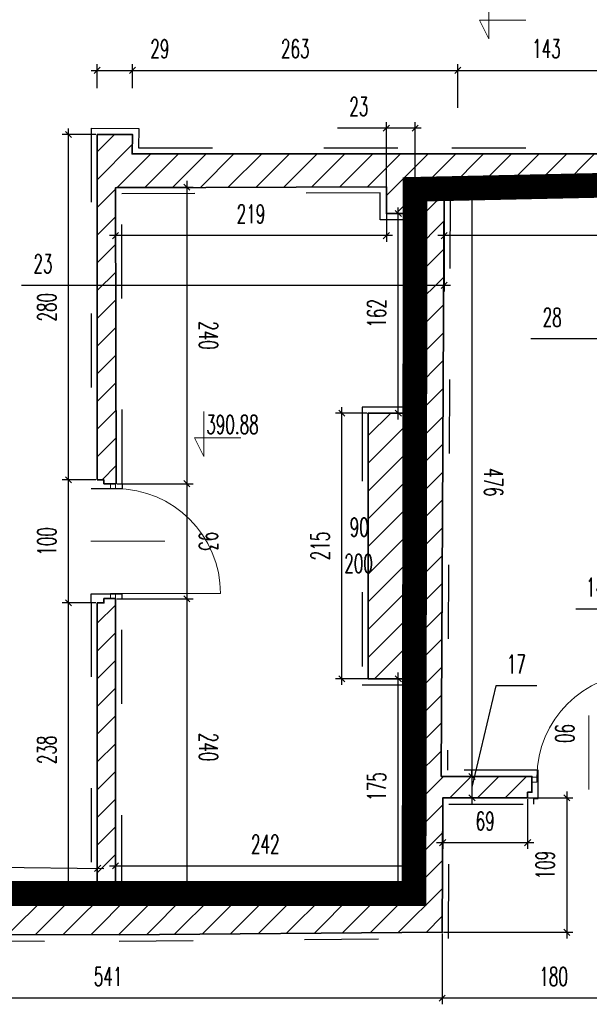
# Model space of a CAD drawing. Header units: millimetres. Extents: x 19887 to 192597, y -14203 to 39042.
# Tile 204 of 256: x 68014 to 68475, y -10085 to -9288. Entities that reach past the tile are written whole.
import ezdxf

# ---------------------------------------------------------------- set-up
doc = ezdxf.new("R2010")
doc.units = ezdxf.units.MM
doc.linetypes.add('ACAD_ISO03W100', pattern=[30, 12, -18])
doc.linetypes.add('DASHED2', pattern=[9.525, 6.35, -3.175])
doc.layers.get('Defpoints').update_dxf_attribs({"color": 4})
for name, color, linetype in [('A_DBA-RAMKI', 6, 'Continuous'), ('Sufit podwieszany', 252, 'Continuous'), ('Wymiarowanie', 3, 'Continuous'), ('Wypełnienie', 252, 'Continuous')]:
    doc.layers.add(name, color=color, linetype=linetype)
for name, color, linetype, lineweight in [('Basen_rzut_poziom_1_obrys', 252, 'Continuous', 35), ('Drzwi', 2, 'Continuous', 5), ('koty wysokościowe', 252, 'Continuous', 0), ('Schody', 252, 'Continuous', 5)]:
    doc.layers.add(name, color=color, linetype=linetype, lineweight=lineweight)
doc.styles.add('ROMANS', font='romans.shx', dxfattribs={"width": 0.6})
doc.styles.get("Standard").update_dxf_attribs({"font": 'arial.ttf'})
doc.dimstyles.new('000001FB70622F18', dxfattribs={"dimtxt": 20, "dimasz": 5, "dimexe": 5, "dimexo": 1, "dimgap": 20, "dimtad": 1, "dimtoh": 1, "dimdec": 0, "dimtxsty": 'Standard', "dimblk": 'OBLIQUE', "dimcen": 0, "dimdle": 5, "dimclrd": 252, "dimclre": 252, "dimclrt": 252, "dimadec": 0, "dimazin": 0, "dimtfac": 1, "dimtdec": 0, "dimtmove": 0, "dimatfit": 3, "dimldrblk": 'OBLIQUE', "dimfxl": 150, "dimfxlon": 1, "dimlwd": 25, "dimlwe": 25, "dimarcsym": 1})

# ---------------------------------------------------------------- blocks, each defined once
blk = doc.blocks.new('_Oblique')
at = {"color": 0, "linetype": 'ByBlock', "lineweight": -2}
blk.add_line((-0.5, -0.5), (0.5, 0.5), dxfattribs=at)
blk = doc.blocks.new('*D857')
at = {"layer": 'Defpoints', "color": 0}
for p in [(2891.48, -4664.49), (2919.56, -4665.07), (2891.48, -4785.97)]:
    blk.add_point(p, dxfattribs=at)
at = {"layer": 'Wymiarowanie', "color": 252, "linetype": 'Continuous', "lineweight": 25}
for p, q in [((2891.48, -4665.49), (2891.48, -4790.97)), ((2919.56, -4666.07), (2919.56, -4790.97)), ((2891.48, -4785.97), (2572.75, -4785.97)), ((2924.56, -4785.97), (2886.48, -4785.97))]:
    blk.add_line(p, q, dxfattribs=at)
at = {"layer": 'Wymiarowanie', "color": 252, "linetype": 'ByBlock', "lineweight": 25, "xscale": 5, "yscale": 5, "zscale": 5, "rotation": 180}
blk.add_blockref('_Oblique', (2891.48, -4785.97), dxfattribs=at)
at = {"layer": 'Wymiarowanie', "color": 252, "linetype": 'ByBlock', "lineweight": 25, "xscale": 5, "yscale": 5, "zscale": 5}
blk.add_blockref('_Oblique', (2919.56, -4785.97), dxfattribs=at)
at = {"layer": 'Wymiarowanie', "color": 252, "insert": (2590.03, -4768.47), "char_height": 15, "attachment_point": 5, "style": 'ROMANS'}
blk.add_mtext('28', dxfattribs=at)
blk = doc.blocks.new('*D856')
at = {"layer": 'Defpoints', "color": 0}
for p in [(2502.59, -4663.8), (2798.25, -4664.49), (2502.59, -4702.3)]:
    blk.add_point(p, dxfattribs=at)
at = {"layer": 'Wymiarowanie', "color": 252, "linetype": 'Continuous', "lineweight": 25}
for p, q in [((2502.59, -4664.8), (2502.59, -4707.3)), ((2798.25, -4665.49), (2798.25, -4707.3)), ((2803.25, -4702.3), (2497.59, -4702.3))]:
    blk.add_line(p, q, dxfattribs=at)
at = {"layer": 'Wymiarowanie', "color": 252, "linetype": 'ByBlock', "lineweight": 25, "xscale": 5, "yscale": 5, "zscale": 5, "rotation": 180}
blk.add_blockref('_Oblique', (2502.59, -4702.3), dxfattribs=at)
at = {"layer": 'Wymiarowanie', "color": 252, "linetype": 'ByBlock', "lineweight": 25, "xscale": 5, "yscale": 5, "zscale": 5}
blk.add_blockref('_Oblique', (2798.25, -4702.3), dxfattribs=at)
at = {"layer": 'Wymiarowanie', "color": 252, "insert": (2650.42, -4684.8), "char_height": 15, "attachment_point": 5, "style": 'ROMANS'}
blk.add_mtext('296', dxfattribs=at)
blk = doc.blocks.new('*D858')
at = {"layer": 'Defpoints', "color": 0}
for p in [(2502.59, -4663.8), (2479.1, -4684.4), (2479.1, -4742.62)]:
    blk.add_point(p, dxfattribs=at)
at = {"layer": 'Wymiarowanie', "color": 252, "linetype": 'Continuous', "lineweight": 25}
for p, q in [((2502.59, -4664.8), (2502.59, -4747.62)), ((2479.1, -4685.4), (2479.1, -4747.62)), ((2479.1, -4742.62), (2160.62, -4742.62)), ((2507.59, -4742.62), (2474.1, -4742.62))]:
    blk.add_line(p, q, dxfattribs=at)
at = {"layer": 'Wymiarowanie', "color": 252, "linetype": 'ByBlock', "lineweight": 25, "xscale": 5, "yscale": 5, "zscale": 5, "rotation": 180}
blk.add_blockref('_Oblique', (2479.1, -4742.62), dxfattribs=at)
at = {"layer": 'Wymiarowanie', "color": 252, "linetype": 'ByBlock', "lineweight": 25, "xscale": 5, "yscale": 5, "zscale": 5}
blk.add_blockref('_Oblique', (2502.59, -4742.62), dxfattribs=at)
at = {"layer": 'Wymiarowanie', "color": 252, "insert": (2177.91, -4725.12), "char_height": 15, "attachment_point": 5, "style": 'ROMANS'}
blk.add_mtext('23', dxfattribs=at)
blk = doc.blocks.new('*D854')
at = {"layer": 'Defpoints', "color": 0}
for p in [(2236.67, -4663.04), (2455.84, -4662.72), (2236.67, -4702.3)]:
    blk.add_point(p, dxfattribs=at)
at = {"layer": 'Wymiarowanie', "color": 252, "linetype": 'Continuous', "lineweight": 25}
for p, q in [((2236.67, -4664.04), (2236.67, -4707.3)), ((2455.84, -4663.72), (2455.84, -4707.3)), ((2460.84, -4702.3), (2231.67, -4702.3))]:
    blk.add_line(p, q, dxfattribs=at)
at = {"layer": 'Wymiarowanie', "color": 252, "linetype": 'ByBlock', "lineweight": 25, "xscale": 5, "yscale": 5, "zscale": 5, "rotation": 180}
blk.add_blockref('_Oblique', (2236.67, -4702.3), dxfattribs=at)
at = {"layer": 'Wymiarowanie', "color": 252, "linetype": 'ByBlock', "lineweight": 25, "xscale": 5, "yscale": 5, "zscale": 5}
blk.add_blockref('_Oblique', (2455.84, -4702.3), dxfattribs=at)
at = {"layer": 'Wymiarowanie', "color": 252, "insert": (2346.25, -4684.8), "char_height": 15, "attachment_point": 5, "style": 'ROMANS'}
blk.add_mtext('219', dxfattribs=at)
blk = doc.blocks.new('*D864')
at = {"layer": 'Defpoints', "color": 0}
for p in [(2455.84, -4615.32), (2455.84, -4684.4), (2479.1, -4684.4)]:
    blk.add_point(p, dxfattribs=at)
at = {"layer": 'Wymiarowanie', "color": 252, "linetype": 'Continuous', "lineweight": 25}
for p, q in [((2455.84, -4615.32), (2416.27, -4615.32)), ((2455.84, -4683.4), (2455.84, -4610.32)), ((2484.1, -4615.32), (2455.84, -4615.32)), ((2479.1, -4683.4), (2479.1, -4610.32))]:
    blk.add_line(p, q, dxfattribs=at)
at = {"layer": 'Wymiarowanie', "color": 252, "linetype": 'ByBlock', "lineweight": 25, "xscale": 5, "yscale": 5, "zscale": 5, "rotation": 180}
blk.add_blockref('_Oblique', (2455.84, -4615.32), dxfattribs=at)
at = {"layer": 'Wymiarowanie', "color": 252, "linetype": 'ByBlock', "lineweight": 25, "xscale": 5, "yscale": 5, "zscale": 5}
blk.add_blockref('_Oblique', (2479.1, -4615.32), dxfattribs=at)
at = {"layer": 'Wymiarowanie', "color": 252, "insert": (2433.56, -4597.82), "char_height": 15, "attachment_point": 5, "style": 'ROMANS'}
blk.add_mtext('23', dxfattribs=at)
blk = doc.blocks.new('*D863')
at = {"layer": 'Defpoints', "color": 0}
for p in [(2250.42, -4568.48), (2221.79, -4584.01), (2250.42, -4584.01)]:
    blk.add_point(p, dxfattribs=at)
at = {"layer": 'Wymiarowanie', "color": 252, "linetype": 'Continuous', "lineweight": 25}
for p, q in [((2221.79, -4583.01), (2221.79, -4563.48)), ((2250.42, -4583.01), (2250.42, -4563.48)), ((2216.79, -4568.48), (2250.42, -4568.48)), ((2250.42, -4568.48), (2289.56, -4568.48))]:
    blk.add_line(p, q, dxfattribs=at)
at = {"layer": 'Wymiarowanie', "color": 252, "linetype": 'ByBlock', "lineweight": 25, "xscale": 5, "yscale": 5, "zscale": 5, "rotation": 180}
blk.add_blockref('_Oblique', (2221.79, -4568.48), dxfattribs=at)
at = {"layer": 'Wymiarowanie', "color": 252, "linetype": 'ByBlock', "lineweight": 25, "xscale": 5, "yscale": 5, "zscale": 5}
blk.add_blockref('_Oblique', (2250.42, -4568.48), dxfattribs=at)
at = {"layer": 'Wymiarowanie', "color": 252, "insert": (2272.49, -4550.98), "char_height": 15, "attachment_point": 5, "style": 'ROMANS'}
blk.add_mtext('29', dxfattribs=at)
blk = doc.blocks.new('*D865')
at = {"layer": 'Defpoints', "color": 0}
for p in [(2513.7, -4568.48), (2250.42, -4584.01), (2513.7, -4599.7)]:
    blk.add_point(p, dxfattribs=at)
at = {"layer": 'Wymiarowanie', "color": 252, "linetype": 'Continuous', "lineweight": 25}
for p, q in [((2250.42, -4583.01), (2250.42, -4563.48)), ((2513.7, -4598.7), (2513.7, -4563.48)), ((2245.42, -4568.48), (2518.7, -4568.48))]:
    blk.add_line(p, q, dxfattribs=at)
at = {"layer": 'Wymiarowanie', "color": 252, "linetype": 'ByBlock', "lineweight": 25, "xscale": 5, "yscale": 5, "zscale": 5, "rotation": 180}
blk.add_blockref('_Oblique', (2250.42, -4568.48), dxfattribs=at)
at = {"layer": 'Wymiarowanie', "color": 252, "linetype": 'ByBlock', "lineweight": 25, "xscale": 5, "yscale": 5, "zscale": 5}
blk.add_blockref('_Oblique', (2513.7, -4568.48), dxfattribs=at)
at = {"layer": 'Wymiarowanie', "color": 252, "insert": (2382.06, -4550.98), "char_height": 15, "attachment_point": 5, "style": 'ROMANS'}
blk.add_mtext('263', dxfattribs=at)
blk = doc.blocks.new('*D866')
at = {"layer": 'Defpoints', "color": 0}
for p in [(2656.97, -4556.1), (2656.97, -4568.48), (2513.7, -4599.7)]:
    blk.add_point(p, dxfattribs=at)
at = {"layer": 'Wymiarowanie', "color": 252, "linetype": 'Continuous', "lineweight": 25}
for p, q in [((2656.97, -4557.1), (2656.97, -4573.48)), ((2513.7, -4598.7), (2513.7, -4563.48)), ((2508.7, -4568.48), (2661.97, -4568.48))]:
    blk.add_line(p, q, dxfattribs=at)
at = {"layer": 'Wymiarowanie', "color": 252, "linetype": 'ByBlock', "lineweight": 25, "xscale": 5, "yscale": 5, "zscale": 5, "rotation": 180}
blk.add_blockref('_Oblique', (2513.7, -4568.48), dxfattribs=at)
at = {"layer": 'Wymiarowanie', "color": 252, "linetype": 'ByBlock', "lineweight": 25, "xscale": 5, "yscale": 5, "zscale": 5}
blk.add_blockref('_Oblique', (2656.97, -4568.48), dxfattribs=at)
at = {"layer": 'Wymiarowanie', "color": 252, "insert": (2585.33, -4550.98), "char_height": 15, "attachment_point": 5, "style": 'ROMANS'}
blk.add_mtext('143', dxfattribs=at)
blk = doc.blocks.new('*D869')
at = {"layer": 'Defpoints', "color": 0}
for p in [(2502.59, -4663.8), (2500.22, -5140.2), (2525.08, -5140.2)]:
    blk.add_point(p, dxfattribs=at)
at = {"layer": 'Wymiarowanie', "color": 252, "linetype": 'Continuous', "lineweight": 25}
for p, q in [((2525.08, -4658.8), (2525.08, -5145.2)), ((2503.59, -4663.8), (2530.08, -4663.8)), ((2501.22, -5140.2), (2530.08, -5140.2))]:
    blk.add_line(p, q, dxfattribs=at)
at = {"layer": 'Wymiarowanie', "color": 252, "linetype": 'ByBlock', "lineweight": 25, "xscale": 5, "yscale": 5, "zscale": 5}
for p, rotation in [((2525.08, -4663.8), 90), ((2525.08, -5140.2), 270)]:
    blk.add_blockref('_Oblique', p, dxfattribs=dict(at, rotation=rotation))
at = {"layer": 'Wymiarowanie', "color": 252, "insert": (2542.58, -4902), "char_height": 15, "attachment_point": 5, "rotation": 270, "style": 'ROMANS'}
blk.add_mtext('476', dxfattribs=at)
blk = doc.blocks.new('*D870')
at = {"layer": 'Defpoints', "color": 0}
for p in [(2500.22, -5140.2), (2501.43, -5157.51), (2525.08, -5157.51)]:
    blk.add_point(p, dxfattribs=at)
at = {"layer": 'Wymiarowanie', "color": 252, "linetype": 'Continuous', "lineweight": 25}
for p, q in [((2544.35, -5066.81), (2525.08, -5148.85)), ((2577.64, -5066.81), (2544.35, -5066.81)), ((2501.22, -5140.2), (2530.08, -5140.2)), ((2525.08, -5135.2), (2525.08, -5162.51)), ((2525.08, -5140.2), (2525.08, -5135.2)), ((2502.43, -5157.51), (2530.08, -5157.51)), ((2525.08, -5157.51), (2525.08, -5162.51))]:
    blk.add_line(p, q, dxfattribs=at)
at = {"layer": 'Wymiarowanie', "color": 252, "linetype": 'ByBlock', "lineweight": 25, "xscale": 5, "yscale": 5, "zscale": 5}
for p, rotation in [((2525.08, -5140.2), 270), ((2525.08, -5157.51), 90)]:
    blk.add_blockref('_Oblique', p, dxfattribs=dict(at, rotation=rotation))
at = {"layer": 'Wymiarowanie', "color": 252, "insert": (2561, -5049.31), "char_height": 15, "attachment_point": 5, "style": 'ROMANS'}
blk.add_mtext('17', dxfattribs=at)
blk = doc.blocks.new('*D876')
at = {"layer": 'Defpoints', "color": 0}
for p in [(2236.67, -4663.04), (2237.02, -4903.17), (2294.38, -4903.17)]:
    blk.add_point(p, dxfattribs=at)
at = {"layer": 'Wymiarowanie', "color": 252, "linetype": 'Continuous', "lineweight": 25}
for p, q in [((2237.67, -4663.04), (2299.38, -4663.04)), ((2294.38, -4658.04), (2294.38, -4908.17)), ((2238.02, -4903.17), (2299.38, -4903.17))]:
    blk.add_line(p, q, dxfattribs=at)
at = {"layer": 'Wymiarowanie', "color": 252, "linetype": 'ByBlock', "lineweight": 25, "xscale": 5, "yscale": 5, "zscale": 5}
for p, rotation in [((2294.38, -4663.04), 90), ((2294.38, -4903.17), 270)]:
    blk.add_blockref('_Oblique', p, dxfattribs=dict(at, rotation=rotation))
at = {"layer": 'Wymiarowanie', "color": 252, "insert": (2311.88, -4783.1), "char_height": 15, "attachment_point": 5, "rotation": 270, "style": 'ROMANS'}
blk.add_mtext('240', dxfattribs=at)
blk = doc.blocks.new('*D872')
at = {"layer": 'Defpoints', "color": 0}
for p in [(2237.02, -4903.17), (2236.62, -4996.42), (2294.38, -4996.42)]:
    blk.add_point(p, dxfattribs=at)
at = {"layer": 'Wymiarowanie', "color": 252, "linetype": 'Continuous', "lineweight": 25}
for p, q in [((2294.38, -4898.17), (2294.38, -5001.42)), ((2238.02, -4903.17), (2299.38, -4903.17)), ((2237.62, -4996.42), (2299.38, -4996.42))]:
    blk.add_line(p, q, dxfattribs=at)
at = {"layer": 'Wymiarowanie', "color": 252, "linetype": 'ByBlock', "lineweight": 25, "xscale": 5, "yscale": 5, "zscale": 5}
for p, rotation in [((2294.38, -4903.17), 90), ((2294.38, -4996.42), 270)]:
    blk.add_blockref('_Oblique', p, dxfattribs=dict(at, rotation=rotation))
at = {"layer": 'Wymiarowanie', "color": 252, "insert": (2311.88, -4949.79), "char_height": 15, "attachment_point": 5, "rotation": 270, "style": 'ROMANS'}
blk.add_mtext('93', dxfattribs=at)
blk = doc.blocks.new('*D873')
at = {"layer": 'Defpoints', "color": 0}
for p in [(2236.62, -4996.42), (2236.62, -5236.44), (2294.38, -5236.44)]:
    blk.add_point(p, dxfattribs=at)
at = {"layer": 'Wymiarowanie', "color": 252, "linetype": 'Continuous', "lineweight": 25}
for p, q in [((2237.62, -4996.42), (2299.38, -4996.42)), ((2294.38, -4991.42), (2294.38, -5241.44)), ((2237.62, -5236.44), (2299.38, -5236.44))]:
    blk.add_line(p, q, dxfattribs=at)
at = {"layer": 'Wymiarowanie', "color": 252, "linetype": 'ByBlock', "lineweight": 25, "xscale": 5, "yscale": 5, "zscale": 5}
for p, rotation in [((2294.38, -4996.42), 90), ((2294.38, -5236.44), 270)]:
    blk.add_blockref('_Oblique', p, dxfattribs=dict(at, rotation=rotation))
at = {"layer": 'Wymiarowanie', "color": 252, "insert": (2311.88, -5116.43), "char_height": 15, "attachment_point": 5, "rotation": 270, "style": 'ROMANS'}
blk.add_mtext('240', dxfattribs=at)
blk = doc.blocks.new('*D874')
at = {"layer": 'Defpoints', "color": 0}
for p in [(2465.45, -5061.14), (2479.1, -5061.14), (2479.1, -5235.73)]:
    blk.add_point(p, dxfattribs=at)
at = {"layer": 'Wymiarowanie', "color": 252, "linetype": 'Continuous', "lineweight": 25}
for p, q in [((2478.1, -5061.14), (2460.45, -5061.14)), ((2465.45, -5240.73), (2465.45, -5056.14)), ((2478.1, -5235.73), (2460.45, -5235.73))]:
    blk.add_line(p, q, dxfattribs=at)
at = {"layer": 'Wymiarowanie', "color": 252, "linetype": 'ByBlock', "lineweight": 25, "xscale": 5, "yscale": 5, "zscale": 5}
for p, rotation in [((2465.45, -5061.14), 90), ((2465.45, -5235.73), 270)]:
    blk.add_blockref('_Oblique', p, dxfattribs=dict(at, rotation=rotation))
at = {"layer": 'Wymiarowanie', "color": 252, "insert": (2447.95, -5148.43), "char_height": 15, "attachment_point": 5, "rotation": 90, "style": 'ROMANS'}
blk.add_mtext('175', dxfattribs=at)
blk = doc.blocks.new('*D877')
at = {"layer": 'Defpoints', "color": 0}
for p in [(2419.78, -4846.08), (2441.21, -4846.08), (2479.1, -5061.14)]:
    blk.add_point(p, dxfattribs=at)
at = {"layer": 'Wymiarowanie', "color": 252, "linetype": 'Continuous', "lineweight": 25}
for p, q in [((2440.21, -4846.08), (2414.78, -4846.08)), ((2419.78, -5066.14), (2419.78, -4841.08)), ((2478.1, -5061.14), (2414.78, -5061.14))]:
    blk.add_line(p, q, dxfattribs=at)
at = {"layer": 'Wymiarowanie', "color": 252, "linetype": 'ByBlock', "lineweight": 25, "xscale": 5, "yscale": 5, "zscale": 5}
for p, rotation in [((2419.78, -4846.08), 90), ((2419.78, -5061.14), 270)]:
    blk.add_blockref('_Oblique', p, dxfattribs=dict(at, rotation=rotation))
at = {"layer": 'Wymiarowanie', "color": 252, "insert": (2402.28, -4953.61), "char_height": 15, "attachment_point": 5, "rotation": 90, "style": 'ROMANS'}
blk.add_mtext('215', dxfattribs=at)
blk = doc.blocks.new('*D875')
at = {"layer": 'Defpoints', "color": 0}
for p in [(2465.45, -4684.4), (2479.1, -4684.4), (2441.21, -4846.08)]:
    blk.add_point(p, dxfattribs=at)
at = {"layer": 'Wymiarowanie', "color": 252, "linetype": 'Continuous', "lineweight": 25}
for p, q in [((2465.45, -4851.08), (2465.45, -4679.4)), ((2478.1, -4684.4), (2460.45, -4684.4)), ((2442.21, -4846.08), (2470.45, -4846.08))]:
    blk.add_line(p, q, dxfattribs=at)
at = {"layer": 'Wymiarowanie', "color": 252, "linetype": 'ByBlock', "lineweight": 25, "xscale": 5, "yscale": 5, "zscale": 5}
for p, rotation in [((2465.45, -4684.4), 90), ((2465.45, -4846.08), 270)]:
    blk.add_blockref('_Oblique', p, dxfattribs=dict(at, rotation=rotation))
at = {"layer": 'Wymiarowanie', "color": 252, "insert": (2447.95, -4765.24), "char_height": 15, "attachment_point": 5, "rotation": 90, "style": 'ROMANS'}
blk.add_mtext('162', dxfattribs=at)
blk = doc.blocks.new('*D878')
at = {"layer": 'Defpoints', "color": 0}
for p in [(2479.1, -5212.58), (2236.62, -5236.44), (2479.1, -5236.44)]:
    blk.add_point(p, dxfattribs=at)
at = {"layer": 'Wymiarowanie', "color": 252, "linetype": 'Continuous', "lineweight": 25}
for p, q in [((2231.62, -5212.58), (2484.1, -5212.58)), ((2236.62, -5235.44), (2236.62, -5207.58)), ((2479.1, -5235.44), (2479.1, -5207.58))]:
    blk.add_line(p, q, dxfattribs=at)
at = {"layer": 'Wymiarowanie', "color": 252, "linetype": 'ByBlock', "lineweight": 25, "xscale": 5, "yscale": 5, "zscale": 5, "rotation": 180}
blk.add_blockref('_Oblique', (2236.62, -5212.58), dxfattribs=at)
at = {"layer": 'Wymiarowanie', "color": 252, "linetype": 'ByBlock', "lineweight": 25, "xscale": 5, "yscale": 5, "zscale": 5}
blk.add_blockref('_Oblique', (2479.1, -5212.58), dxfattribs=at)
at = {"layer": 'Wymiarowanie', "color": 252, "insert": (2357.86, -5195.08), "char_height": 15, "attachment_point": 5, "style": 'ROMANS'}
blk.add_mtext('242', dxfattribs=at)
blk = doc.blocks.new('*D879')
at = {"layer": 'Defpoints', "color": 0}
for p in [(2501.43, -5157.51), (2570.15, -5157.51), (2570.15, -5193.8)]:
    blk.add_point(p, dxfattribs=at)
at = {"layer": 'Wymiarowanie', "color": 252, "linetype": 'Continuous', "lineweight": 25}
for p, q in [((2501.43, -5158.51), (2501.43, -5198.8)), ((2570.15, -5158.51), (2570.15, -5198.8)), ((2496.43, -5193.8), (2575.15, -5193.8))]:
    blk.add_line(p, q, dxfattribs=at)
at = {"layer": 'Wymiarowanie', "color": 252, "linetype": 'ByBlock', "lineweight": 25, "xscale": 5, "yscale": 5, "zscale": 5, "rotation": 180}
blk.add_blockref('_Oblique', (2501.43, -5193.8), dxfattribs=at)
at = {"layer": 'Wymiarowanie', "color": 252, "linetype": 'ByBlock', "lineweight": 25, "xscale": 5, "yscale": 5, "zscale": 5}
blk.add_blockref('_Oblique', (2570.15, -5193.8), dxfattribs=at)
at = {"layer": 'Wymiarowanie', "color": 252, "insert": (2535.79, -5176.3), "char_height": 15, "attachment_point": 5, "style": 'ROMANS'}
blk.add_mtext('69', dxfattribs=at)
blk = doc.blocks.new('*D881')
at = {"layer": 'Defpoints', "color": 0}
for p in [(2653.58, -5016.63), (2681.38, -5016.63), (2681.34, -5158)]:
    blk.add_point(p, dxfattribs=at)
at = {"layer": 'Wymiarowanie', "color": 252, "linetype": 'Continuous', "lineweight": 25}
for p, q in [((2609.29, -5004.6), (2653.58, -5004.6)), ((2653.58, -5004.6), (2653.58, -5016.63)), ((2653.58, -5163), (2653.58, -5011.63)), ((2680.38, -5016.63), (2648.58, -5016.63)), ((2680.34, -5158), (2648.58, -5158))]:
    blk.add_line(p, q, dxfattribs=at)
at = {"layer": 'Wymiarowanie', "color": 252, "linetype": 'ByBlock', "lineweight": 25, "xscale": 5, "yscale": 5, "zscale": 5}
for p, rotation in [((2653.58, -5016.63), 90), ((2653.58, -5158), 270)]:
    blk.add_blockref('_Oblique', p, dxfattribs=dict(at, rotation=rotation))
at = {"layer": 'Wymiarowanie', "color": 252, "insert": (2628.94, -4987.1), "char_height": 15, "attachment_point": 5, "style": 'ROMANS'}
blk.add_mtext('141', dxfattribs=at)
blk = doc.blocks.new('*D895')
at = {"layer": 'Defpoints', "color": 0}
for p in [(2501.04, -5266.38), (2681.34, -5266.86), (2501.04, -5319.68)]:
    blk.add_point(p, dxfattribs=at)
at = {"layer": 'Wymiarowanie', "color": 252, "linetype": 'Continuous', "lineweight": 25}
for p, q in [((2501.04, -5267.38), (2501.04, -5324.68)), ((2681.34, -5267.86), (2681.34, -5324.68)), ((2686.34, -5319.68), (2496.04, -5319.68))]:
    blk.add_line(p, q, dxfattribs=at)
at = {"layer": 'Wymiarowanie', "color": 252, "linetype": 'ByBlock', "lineweight": 25, "xscale": 5, "yscale": 5, "zscale": 5, "rotation": 180}
blk.add_blockref('_Oblique', (2501.04, -5319.68), dxfattribs=at)
at = {"layer": 'Wymiarowanie', "color": 252, "linetype": 'ByBlock', "lineweight": 25, "xscale": 5, "yscale": 5, "zscale": 5}
blk.add_blockref('_Oblique', (2681.34, -5319.68), dxfattribs=at)
at = {"layer": 'Wymiarowanie', "color": 252, "insert": (2591.19, -5302.18), "char_height": 15, "attachment_point": 5, "style": 'ROMANS'}
blk.add_mtext('180', dxfattribs=at)
blk = doc.blocks.new('*D896')
at = {"layer": 'Defpoints', "color": 0}
for p in [(1960.23, -5268.28), (2501.04, -5266.38), (1960.23, -5319.68)]:
    blk.add_point(p, dxfattribs=at)
at = {"layer": 'Wymiarowanie', "color": 252, "linetype": 'Continuous', "lineweight": 25}
for p, q in [((1960.23, -5269.28), (1960.23, -5324.68)), ((2501.04, -5267.38), (2501.04, -5324.68)), ((2506.04, -5319.68), (1955.23, -5319.68))]:
    blk.add_line(p, q, dxfattribs=at)
at = {"layer": 'Wymiarowanie', "color": 252, "linetype": 'ByBlock', "lineweight": 25, "xscale": 5, "yscale": 5, "zscale": 5, "rotation": 180}
blk.add_blockref('_Oblique', (1960.23, -5319.68), dxfattribs=at)
at = {"layer": 'Wymiarowanie', "color": 252, "linetype": 'ByBlock', "lineweight": 25, "xscale": 5, "yscale": 5, "zscale": 5}
blk.add_blockref('_Oblique', (2501.04, -5319.68), dxfattribs=at)
at = {"layer": 'Wymiarowanie', "color": 252, "insert": (2230.64, -5302.18), "char_height": 15, "attachment_point": 5, "style": 'ROMANS'}
blk.add_mtext('541', dxfattribs=at)
blk = doc.blocks.new('*D903')
at = {"layer": 'Defpoints', "color": 0}
for p in [(2198.54, -4999.65), (2221.82, -4999.65), (2221.84, -5237.71)]:
    blk.add_point(p, dxfattribs=at)
at = {"layer": 'Wymiarowanie', "color": 252, "linetype": 'Continuous', "lineweight": 25}
for p, q in [((2198.54, -5242.71), (2198.54, -4994.65)), ((2220.82, -4999.65), (2193.54, -4999.65)), ((2220.84, -5237.71), (2193.54, -5237.71))]:
    blk.add_line(p, q, dxfattribs=at)
at = {"layer": 'Wymiarowanie', "color": 252, "linetype": 'ByBlock', "lineweight": 25, "xscale": 5, "yscale": 5, "zscale": 5}
for p, rotation in [((2198.54, -4999.65), 90), ((2198.54, -5237.71), 270)]:
    blk.add_blockref('_Oblique', p, dxfattribs=dict(at, rotation=rotation))
at = {"layer": 'Wymiarowanie', "color": 252, "insert": (2181.04, -5118.68), "char_height": 15, "attachment_point": 5, "rotation": 90, "style": 'ROMANS'}
blk.add_mtext('238', dxfattribs=at)
blk = doc.blocks.new('*D891')
at = {"layer": 'Defpoints', "color": 0}
for p in [(2198.54, -4900.09), (2221.81, -4900.09), (2221.82, -4999.65)]:
    blk.add_point(p, dxfattribs=at)
at = {"layer": 'Wymiarowanie', "color": 252, "linetype": 'Continuous', "lineweight": 25}
for p, q in [((2220.81, -4900.09), (2193.54, -4900.09)), ((2198.54, -5004.65), (2198.54, -4895.09)), ((2220.82, -4999.65), (2193.54, -4999.65))]:
    blk.add_line(p, q, dxfattribs=at)
at = {"layer": 'Wymiarowanie', "color": 252, "linetype": 'ByBlock', "lineweight": 25, "xscale": 5, "yscale": 5, "zscale": 5}
for p, rotation in [((2198.54, -4900.09), 90), ((2198.54, -4999.65), 270)]:
    blk.add_blockref('_Oblique', p, dxfattribs=dict(at, rotation=rotation))
at = {"layer": 'Wymiarowanie', "color": 252, "insert": (2181.04, -4949.87), "char_height": 15, "attachment_point": 5, "rotation": 90, "style": 'ROMANS'}
blk.add_mtext('100', dxfattribs=at)
blk = doc.blocks.new('*D906')
at = {"layer": 'Defpoints', "color": 0}
for p in [(2198.54, -4620.46), (2221.79, -4620.46), (2221.81, -4900.09)]:
    blk.add_point(p, dxfattribs=at)
at = {"layer": 'Wymiarowanie', "color": 252, "linetype": 'Continuous', "lineweight": 25}
for p, q in [((2198.54, -4905.09), (2198.54, -4615.46)), ((2220.79, -4620.46), (2193.54, -4620.46)), ((2220.81, -4900.09), (2193.54, -4900.09))]:
    blk.add_line(p, q, dxfattribs=at)
at = {"layer": 'Wymiarowanie', "color": 252, "linetype": 'ByBlock', "lineweight": 25, "xscale": 5, "yscale": 5, "zscale": 5}
for p, rotation in [((2198.54, -4620.46), 90), ((2198.54, -4900.09), 270)]:
    blk.add_blockref('_Oblique', p, dxfattribs=dict(at, rotation=rotation))
at = {"layer": 'Wymiarowanie', "color": 252, "insert": (2181.04, -4760.28), "char_height": 15, "attachment_point": 5, "rotation": 90, "style": 'ROMANS'}
blk.add_mtext('280', dxfattribs=at)
blk = doc.blocks.new('*D916')
at = {"layer": 'Defpoints', "color": 0}
for p in [(2222.09, -5214.62), (1946.44, -5234.73), (2221.84, -5237.71)]:
    blk.add_point(p, dxfattribs=at)
at = {"layer": 'Wymiarowanie', "color": 252, "linetype": 'Continuous', "lineweight": 25}
for p, q in [((1941.69, -5211.59), (2227.09, -5214.67)), ((1946.45, -5233.73), (1946.74, -5206.64)), ((2221.85, -5236.71), (2222.14, -5209.62))]:
    blk.add_line(p, q, dxfattribs=at)
at = {"layer": 'Wymiarowanie', "color": 252, "linetype": 'ByBlock', "lineweight": 25, "xscale": 5, "yscale": 5, "zscale": 5}
for p, rotation in [((1946.68, -5211.64), 179.3809327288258), ((2222.09, -5214.62), 359.3809327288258)]:
    blk.add_blockref('_Oblique', p, dxfattribs=dict(at, rotation=rotation))
at = {"layer": 'Wymiarowanie', "color": 252, "insert": (2084.57, -5195.63), "char_height": 15, "attachment_point": 5, "rotation": 359.38093, "style": 'ROMANS'}
blk.add_mtext('275', dxfattribs=at)
blk = doc.blocks.new('*D1020')
at = {"layer": 'Defpoints', "color": 0}
for p in [(2501.43, -5157.51), (2501.04, -5266.38), (2601.86, -5266.38)]:
    blk.add_point(p, dxfattribs=at)
at = {"layer": 'Schody', "color": 252, "linetype": 'Continuous', "lineweight": 25}
for p, q in [((2502.43, -5157.51), (2606.86, -5157.51)), ((2601.86, -5152.51), (2601.86, -5271.38)), ((2502.04, -5266.38), (2606.86, -5266.38))]:
    blk.add_line(p, q, dxfattribs=at)
at = {"layer": 'Schody', "color": 252, "linetype": 'ByBlock', "lineweight": 25, "xscale": 5, "yscale": 5, "zscale": 5}
for p, rotation in [((2601.86, -5157.51), 90), ((2601.86, -5266.38), 270)]:
    blk.add_blockref('_Oblique', p, dxfattribs=dict(at, rotation=rotation))
at = {"layer": 'Schody', "color": 252, "insert": (2584.36, -5211.94), "char_height": 15, "attachment_point": 5, "rotation": 90, "style": 'ROMANS'}
blk.add_mtext('109', dxfattribs=at)
blk = doc.blocks.new('G$CF5E15B28')
at = {"layer": 'Wypełnienie'}
h = blk.add_hatch(dxfattribs=at)
h.set_pattern_fill('ANSI31', color=253, scale=5, angle=90)
h.set_pattern_definition([(45, (3252.028, -2175.285), (-11.22532, 11.22532), [])])
h.paths.add_polyline_path([(2502.59, -4663.8), (2798.25, -4664.49), (2798.25, -4636.43), (2656.97, -4636.43), (2656.97, -4636.15), (2513.7, -4636.15), (2513.7, -4636.15), (2250, -4636.15), (2250.42, -4620.46), (2221.79, -4620.46), (2221.81, -4900.09), (2227.22, -4900.09), (2227.22, -4903.17), (2237.02, -4903.17), (2236.67, -4663.48), (2455.84, -4662.72), (2455.92, -4684.4), (2479.1, -4684.4), (2479.1, -4846.08), (2441.21, -4846.08), (2441.21, -5061.14), (2479.1, -5061.14), (2479.1, -5235.73), (2236.62, -5236.44), (2236.62, -4996.12), (2227.28, -4996.12), (2227.28, -4999.65), (2221.82, -4999.65), (2221.84, -5237.71), (1946.44, -5234.73), (1906.64, -5192.31), (1906.64, -5161.03), (1878.52, -5161.03), (1878.52, -5207.42), (1899.21, -5225.45), (1915.13, -5244.28), (1899.75, -5254.88), (1914.6, -5276.36), (1931.84, -5263.1), (1960.23, -5268.28), (2239.47, -5268.5), (2501.04, -5266.38), (2501.43, -5157.51), (2570.15, -5157.51), (2570.15, -5152.93), (2573.66, -5152.93), (2573.66, -5140.2), (2500.22, -5140.2)])
at = {"layer": 'Basen_rzut_poziom_1_obrys', "color": 253, "elevation": 0}
for points in [[(2221.79, -4620.46), (2250.42, -4620.46), (2250, -4636.15), (2513.7, -4636.15), (2513.7, -4636.15), (2656.97, -4636.15), (2656.97, -4636.43), (2798.25, -4636.43), (2798.25, -4664.49), (2502.59, -4663.8), (2500.22, -5140.2)], [(2221.79, -4620.46), (2221.81, -4900.09)], [(2479.1, -4684.4), (2455.84, -4684.4), (2455.84, -4662.72), (2236.67, -4663.48), (2236.67, -4664.94)], [(2237.02, -4903.17), (2236.67, -4664.94)], [(2479.1, -4684.4), (2479.1, -4846.08), (2441.21, -4846.08), (2441.21, -5061.14), (2479.1, -5061.14), (2479.1, -5235.73), (2236.62, -5236.44), (2236.62, -4996.42)], [(2237.02, -4903.17), (2227.22, -4903.17), (2227.22, -4900.09), (2221.81, -4900.09)], [(2221.82, -4999.65), (2227.28, -4999.65), (2227.28, -4996.12), (2236.62, -4996.12), (2236.62, -4996.42)], [(2221.82, -4999.65), (2221.84, -5237.71), (1946.44, -5234.73), (1906.64, -5192.31), (1906.64, -5161.03), (1878.52, -5161.03), (1878.52, -5207.42), (1899.21, -5225.45), (1915.13, -5244.28), (1899.75, -5254.88), (1914.6, -5276.36), (1931.84, -5263.1)], [(1960.23, -5268.28), (2239.47, -5268.5), (2501.04, -5266.38), (2501.43, -5157.51), (2570.15, -5157.51), (2570.15, -5152.93), (2573.66, -5152.93), (2573.66, -5140.2), (2500.22, -5140.2)]]:
    blk.add_lwpolyline(points, dxfattribs=at)
at = {"layer": 'Drzwi', "color": 253, "elevation": 0}
for points in [[(2236.62, -4903.17), (2232.62, -4903.17), (2232.62, -4907.17), (2236.62, -4907.17)], [(2236.62, -4992.12), (2232.62, -4992.12), (2232.62, -4996.12), (2236.62, -4996.12)], [(2577.66, -5140.85), (2573.66, -5140.85), (2573.66, -5144.85), (2577.66, -5144.85)]]:
    blk.add_lwpolyline(points, close=True, dxfattribs=at)
for points in [[(2236.62, -4949.64), (2216.62, -4949.64)], [(2236.62, -4949.64), (2276.62, -4949.64)], [(2321.57, -4992.12), (2236.62, -4992.12)], [(2619.77, -5130.85), (2619.77, -5090.85)], [(2619.77, -5130.85), (2619.77, -5150.85)]]:
    blk.add_lwpolyline(points, dxfattribs=at)
at = {"layer": 'Drzwi', "color": 253}
for centre, radius, start, end in [((2236.62, -4992.12, 0), 84.95, 0, 90), ((2661.87, -5140.85, 0), 84.21, 90, 180)]:
    blk.add_arc(centre, radius, start, end, dxfattribs=at)
at = {"layer": 'koty wysokościowe', "color": 253, "elevation": 0}
for points in [[(2538.69, -4506.65), (2538.69, -4542.88)], [(2531.19, -4527.88), (2538.69, -4527.88)], [(2538.69, -4542.88), (2531.19, -4527.88)], [(2538.69, -4527.88), (2568.69, -4527.88)], [(2308.17, -4844.83), (2308.17, -4881.06)], [(2300.67, -4866.06), (2308.17, -4866.06)], [(2308.17, -4881.06), (2300.67, -4866.06)], [(2308.17, -4866.06), (2338.17, -4866.06)]]:
    blk.add_lwpolyline(points, dxfattribs=at)
at = {"layer": 'Sufit podwieszany', "color": 253, "linetype": 'ACAD_ISO03W100', "ltscale": 5, "elevation": 0}
for points in [[(2216.79, -4615.34), (2255.56, -4615.46), (2255.14, -4631.15), (2508.7, -4631.15), (2508.7, -4631.15), (2661.97, -4631.15), (2661.97, -4631.43), (2803.25, -4631.43), (2803.25, -4669.5), (2507.56, -4668.81), (2505.24, -5135.2)], [(2216.79, -4615.34), (2216.82, -4907.34)], [(2474.1, -4689.4), (2450.84, -4689.4), (2450.84, -4667.73), (2241.67, -4668.46)], [(2242.02, -4903.16), (2241.67, -4668.46)], [(2474.1, -4689.4), (2474.1, -4841.08), (2436.21, -4841.08), (2436.21, -5066.14), (2474.1, -5066.14), (2474.1, -5230.74), (2241.62, -5231.42), (2241.62, -4996.42)], [(2242.02, -4903.16), (2242.03, -4907.34), (2216.81, -4907.34)], [(2216.82, -4999.65), (2216.82, -4992.41), (2241.62, -4992.41), (2241.62, -4996.42)], [(2216.82, -4999.65), (2216.84, -5232.65), (1948.62, -5229.75), (1911.64, -5190.33), (1911.64, -5156.03), (1873.52, -5156.03), (1873.52, -5209.7), (1895.64, -5228.97), (1907.75, -5243.29), (1892.78, -5253.61), (1907.57, -5274.98), (1907.57, -5274.98)], [(1969.18, -5273.28), (2239.49, -5273.5), (2506.02, -5271.34), (2506.42, -5162.51), (2575.15, -5162.51), (2575.15, -5157.93), (2578.66, -5157.93), (2578.66, -5135.2), (2505.24, -5135.2)]]:
    blk.add_lwpolyline(points, dxfattribs=at)
at = {"layer": 'Drzwi', "color": 253, "char_height": 15, "width": 190.2964, "attachment_point": 3, "style": 'ROMANS'}
for s, insert in [('90', (2441.61, -4930.83, 0)), ('200', (2444.88, -4960.21, 0))]:
    blk.add_mtext(s, dxfattribs=dict(at, insert=insert))
at = {"layer": 'Drzwi', "color": 253, "insert": (2592.72, -5097.67, 0), "char_height": 15, "width": 190.2964, "attachment_point": 7, "rotation": 270, "style": 'ROMANS'}
blk.add_mtext('90', dxfattribs=at)
at = {"layer": 'koty wysokościowe', "color": 253, "insert": (2310.06, -4847.73, 0), "char_height": 15, "width": 21553.2844, "attachment_point": 1, "style": 'ROMANS'}
blk.add_mtext('390.88', dxfattribs=at)
at = {"layer": 'Schody', "color": 253}
dim = blk.add_linear_dim(base=(2601.86, -5266.38, 0), p1=(2501.43, -5157.51, 0), p2=(2501.04, -5266.38, 0), angle=90, dimstyle='000001FB70622F18', override={"dimtxt": 15, "dimgap": 10, "dimtxsty": 'ROMANS'}, dxfattribs=at)
dim.commit()
dim.dimension.update_dxf_attribs({"geometry": '*D1020', "text_midpoint": (2584.36, -5211.94, 0)})
at = {"layer": 'Wymiarowanie', "color": 253}
for base, p1, p2, angle, override, picture, middle in [((2250.42, -4568.48, 0), (2221.79, -4584.01, 0), (2250.42, -4584.01, 0), 0, {"dimtxt": 15, "dimgap": 10, "dimtxsty": 'ROMANS'}, '*D863', (2272.49, -4550.98, 0)), ((2513.7, -4568.48, 0), (2250.42, -4584.01, 0), (2513.7, -4599.7, 0), 0, {"dimtxt": 15, "dimgap": 10, "dimtxsty": 'ROMANS', "dimtmove": 1}, '*D865', (2382.06, -4550.98, 0)), ((2656.97, -4568.48, 0), (2513.7, -4599.7, 0), (2656.97, -4556.1, 0), 0, {"dimtxt": 15, "dimgap": 10, "dimtxsty": 'ROMANS', "dimtmove": 1}, '*D866', (2585.33, -4550.98, 0)), ((2455.84, -4615.32, 0), (2479.1, -4684.4, 0), (2455.84, -4684.4, 0), 0, {"dimtxt": 15, "dimgap": 10, "dimtxsty": 'ROMANS'}, '*D864', (2433.56, -4597.82, 0)), ((2198.54, -4620.46, 0), (2221.81, -4900.09, 0), (2221.79, -4620.46, 0), 90, {"dimtxt": 15, "dimgap": 10, "dimtxsty": 'ROMANS', "dimtmove": 1}, '*D906', (2181.04, -4760.28, 0)), ((2236.67, -4702.3, 0), (2455.84, -4662.72, 0), (2236.67, -4663.04, 0), 0, {"dimtxt": 15, "dimgap": 10, "dimtxsty": 'ROMANS'}, '*D854', (2346.25, -4684.8, 0)), ((2294.38, -4903.17, 0), (2236.67, -4663.04, 0), (2237.02, -4903.17, 0), 90, {"dimtxt": 15, "dimgap": 10, "dimtad": 2, "dimtxsty": 'ROMANS'}, '*D876', (2311.88, -4783.1, 0)), ((2525.08, -5140.2, 0), (2502.59, -4663.8, 0), (2500.22, -5140.2, 0), 90, {"dimtxt": 15, "dimgap": 10, "dimtad": 2, "dimtxsty": 'ROMANS'}, '*D869', (2542.58, -4902, 0)), ((2502.59, -4702.3, 0), (2798.25, -4664.49, 0), (2502.59, -4663.8, 0), 0, {"dimtxt": 15, "dimgap": 10, "dimtxsty": 'ROMANS'}, '*D856', (2650.42, -4684.8, 0)), ((2465.45, -4684.4, 0), (2441.21, -4846.08, 0), (2479.1, -4684.4, 0), 90, {"dimtxt": 15, "dimgap": 10, "dimtxsty": 'ROMANS', "dimtmove": 1}, '*D875', (2447.95, -4765.24, 0)), ((2419.78, -4846.08, 0), (2479.1, -5061.14, 0), (2441.21, -4846.08, 0), 90, {"dimtxt": 15, "dimgap": 10, "dimtxsty": 'ROMANS', "dimtmove": 1}, '*D877', (2402.28, -4953.61, 0)), ((2198.54, -4900.09, 0), (2221.82, -4999.65, 0), (2221.81, -4900.09, 0), 90, {"dimtxt": 15, "dimgap": 10, "dimtxsty": 'ROMANS', "dimtmove": 1}, '*D891', (2181.04, -4949.87, 0)), ((2294.38, -4996.42, 0), (2237.02, -4903.17, 0), (2236.62, -4996.42, 0), 90, {"dimtxt": 15, "dimgap": 10, "dimtad": 2, "dimtxsty": 'ROMANS', "dimtmove": 1}, '*D872', (2311.88, -4949.79, 0)), ((2198.54, -4999.65, 0), (2221.84, -5237.71, 0), (2221.82, -4999.65, 0), 90, {"dimtxt": 15, "dimgap": 10, "dimtxsty": 'ROMANS'}, '*D903', (2181.04, -5118.68, 0)), ((2294.38, -5236.44, 0), (2236.62, -4996.42, 0), (2236.62, -5236.44, 0), 90, {"dimtxt": 15, "dimgap": 10, "dimtad": 2, "dimtxsty": 'ROMANS', "dimtmove": 1}, '*D873', (2311.88, -5116.43, 0)), ((2465.45, -5061.14, 0), (2479.1, -5235.73, 0), (2479.1, -5061.14, 0), 90, {"dimtxt": 15, "dimgap": 10, "dimtxsty": 'ROMANS'}, '*D874', (2447.95, -5148.43, 0)), ((2570.15, -5193.8, 0), (2501.43, -5157.51, 0), (2570.15, -5157.51, 0), 0, {"dimtxt": 15, "dimgap": 10, "dimtxsty": 'ROMANS'}, '*D879', (2535.79, -5176.3, 0)), ((2479.1, -5212.58, 0), (2236.62, -5236.44, 0), (2479.1, -5236.44, 0), 0, {"dimtxt": 15, "dimgap": 10, "dimtxsty": 'ROMANS'}, '*D878', (2357.86, -5195.08, 0)), ((1960.23, -5319.68, 0), (2501.04, -5266.38, 0), (1960.23, -5268.28, 0), 0, {"dimtxt": 15, "dimgap": 10, "dimtxsty": 'ROMANS', "dimtmove": 1}, '*D896', (2230.64, -5302.18, 0)), ((2501.04, -5319.68, 0), (2681.34, -5266.86, 0), (2501.04, -5266.38, 0), 0, {"dimtxt": 15, "dimgap": 10, "dimtxsty": 'ROMANS', "dimtmove": 1}, '*D895', (2591.19, -5302.18, 0))]:
    dim = blk.add_linear_dim(base=base, p1=p1, p2=p2, angle=angle, dimstyle='000001FB70622F18', override=override, dxfattribs=at)
    dim.commit()
    dim.dimension.update_dxf_attribs({"geometry": picture, "text_midpoint": middle})
for base, p1, p2, angle, override, picture, middle in [((2479.1, -4742.62, 0), (2502.59, -4663.8, 0), (2479.1, -4684.4, 0), 0, {"dimtxt": 15, "dimgap": 10, "dimtxsty": 'ROMANS'}, '*D858', (2177.91, -4742.62, 0)), ((2891.48, -4785.97, 0), (2919.56, -4665.07, 0), (2891.48, -4664.49, 0), 0, {"dimtxt": 15, "dimgap": 10, "dimtxsty": 'ROMANS'}, '*D857', (2590.03, -4785.97, 0)), ((2653.58, -5016.63, 0), (2681.34, -5158, 0), (2681.38, -5016.63, 0), 90, {"dimtxt": 15, "dimgap": 10, "dimtxsty": 'ROMANS', "dimtmove": 1}, '*D881', (2639.03, -5004.6, 0)), ((2525.08, -5157.51, 0), (2500.22, -5140.2, 0), (2501.43, -5157.51, 0), 90, {"dimtxt": 15, "dimgap": 10, "dimtxsty": 'ROMANS', "dimtmove": 1}, '*D870', (2554.35, -5066.81, 0))]:
    dim = blk.add_linear_dim(base=base, p1=p1, p2=p2, angle=angle, dimstyle='000001FB70622F18', override=override, dxfattribs=at)
    dim.commit()
    dim.dimension.update_dxf_attribs({"geometry": picture, "text_midpoint": middle, "dimtype": 160})
dim = blk.add_aligned_dim(p1=(1946.44, -5234.73, 0), p2=(2221.84, -5237.71, 0), distance=23.09, dimstyle='000001FB70622F18', override={"dimtxt": 15, "dimgap": 10, "dimtxsty": 'ROMANS'}, dxfattribs=at)
dim.commit()
dim.dimension.update_dxf_attribs({"geometry": '*D916', "text_midpoint": (2084.57, -5195.63, 0)})

msp = doc.modelspace()

# ---------------------------------------------------------------- linework, layer by layer
at = {"layer": 'A_DBA-RAMKI', "color": 210, "linetype": 'DASHED2', "ltscale": 10, "elevation": 0}
msp.add_lwpolyline([(69831.24, -9160.78, 20, 20, 0), (69578.26, -9159.54, 20, 20, 0), (69574.13, -9398.49, 20, 20, 0), (68333.91, -9425.02, 20, 20, 0), (68333.05, -9995.19, 20, 20, 0), (67802.05, -9995.19, 20, 20, 0), (67761.04, -9950.79, 20, 20, 0), (67761.46, -9921.24, 20, 20, 0), (67733.04, -9920.48, 20, 20, 0), (67733.04, -9762.19, 20, 20, 0), (67654.05, -9762.19, 20, 20, 0), (67573.41, -9674.9, 20, 20, 0), (67573.36, -9184.42, 20, 20, 0), (68336.6, -9180.45, 20, 20, 0), (68336.6, -8807.48, 20, 20, 0), (68336.6, -8807.48, 20, 20, 0), (68336.6, -8807.48, 20, 20, 0), (68210.97, -8807.38, 20, 20, 0), (68210.97, -8553.98, 20, 20, 0), (65665.44, -8551.46, 20, 20, 0)], format="xyseb", dxfattribs=at)

# ---------------------------------------------------------------- block references
msp.add_blockref('G$CF5E15B28', (65854.82, -4760.22, 0))

doc.saveas('drawing.dxf')
